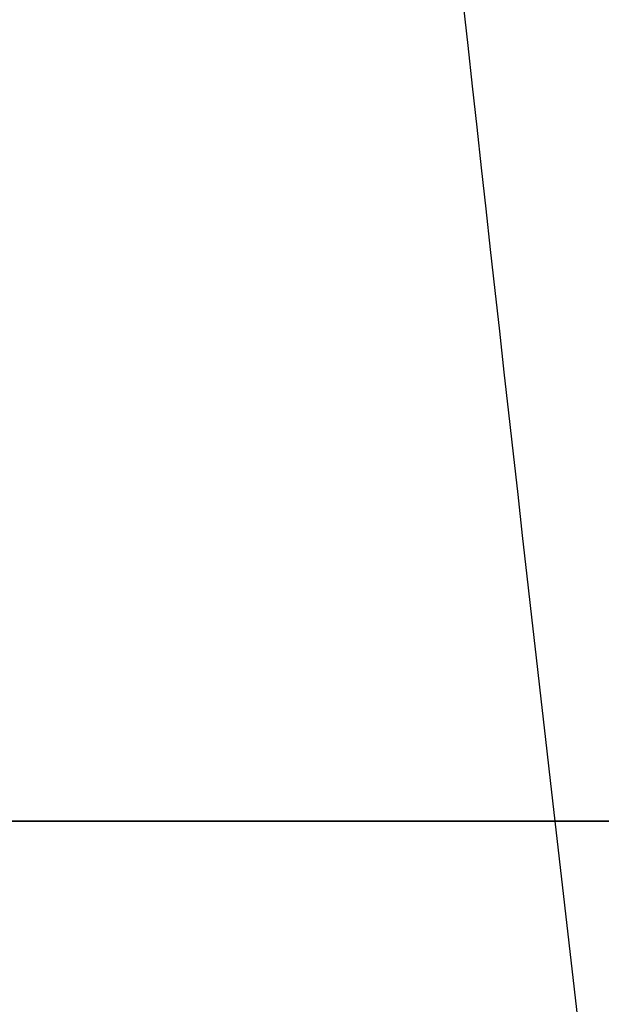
# Model space of a CAD drawing. Header units: millimetres. Extents: x -40.6 to 3.4, y -48.3 to 48.3.
# Tile 53 of 256: x -5.91345 to -5.90766, y -0.00182 to 0.00798. Entities that reach past the tile are written whole.
import ezdxf

# ---------------------------------------------------------------- set-up
doc = ezdxf.new("R2010")
doc.units = ezdxf.units.MM
doc.layers.add('Capa 01', color=7, linetype='Continuous')

msp = doc.modelspace()

# ---------------------------------------------------------------- linework, layer by layer
at = {"layer": 'Capa 01'}
for p, q in [((-17.3722129, 0, 89.7462436), (-1.6360127, 0, 90.1583105)), ((-13.6360127, 0, 88.3503518), (-1.6360127, 0, 88.6645829)), ((-0.6360127, 0, 6.6059386), (-11.1360127, 0, 6.6059386)), ((-0.6360127, 0, 84.6059386), (-11.1360127, 0, 84.6059386)), ((-5.6360127, 0, 87.8559386), (-7.1360127, 0, 87.8559386)), ((-5.6360127, 0, 3.3559386), (-7.1360127, 0, 3.3559386)), ((-15.6621897, 0, 1.4208551), (-5.9081238, 0, 1.1654363))]:
    msp.add_line(p, q, dxfattribs=at)
for points, knots in [([(-5.0907118, 1.757427, 1.1787774), (-5.1344279, 1.7280557, 1.1787612), (-5.1769706, 1.696856, 1.1786709), (-5.2181046, 1.6639664, 1.178517), (-5.3862583, 1.5295154, 1.1778877), (-5.5329925, 1.3629358, 1.1761306), (-5.6442556, 1.178627, 1.1741561), (-5.7498878, 1.0036457, 1.1722815), (-5.8277531, 0.8090069, 1.1702481), (-5.8728437, 0.6096466, 1.1686939), (-5.9158522, 0.4194925, 1.1672114), (-5.9300795, 0.2200224, 1.166132), (-5.9109002, 0.0260062, 1.1655163), (-5.910043, 0.0173352, 1.1654887), (-5.9091174, 0.008666, 1.1654621), (-5.9081238, 0, 1.1654363)], [-3.114727, -3.114727, -3.114727, -3.114727, -2.956637, -2.956637, -2.956637, -2.304044, -2.304044, -2.304044, -1.685595, -1.685595, -1.685595, -1.095689, -1.095689, -1.095689, -1.069319, -1.069319, -1.069319, -1.069319]), ([(-5.9081238, 0, 1.1654363), (-5.8876423, -0.1786418, 1.1649043), (-5.8382824, -0.3559429, 1.164731), (-5.7643734, -0.5196471, 1.1647097), (-5.6928343, -0.6781018, 1.164689), (-5.5965499, -0.827828, 1.1647991), (-5.4801523, -0.9569685, 1.1645312)], [2.045408, 2.045408, 2.045408, 2.045408, 2.589003, 2.589003, 2.589003, 3.114727, 3.114727, 3.114727, 3.114727])]:
    msp.add_open_spline(points, degree=3, knots=knots, dxfattribs=at)
for points in [[(-6.1385068, 0, 0.7186968), (-5.7870045, 0, 0.9216368)], [(-6.1383272, 0, 1.4188006), (-5.7868282, 0, 1.6217386)], [(-5.9083134, 0, 1.1655431), (-6.13832, 0, 1.2983374)], [(-5.787105, 0, 1.7955634), (-6.1382124, 0, 1.9982753)], [(-6.1376087, 0, 4.2192154), (-5.7861229, 0, 4.4221458)], [(-5.787016, 0, 1.095512), (-6.1364316, 0, 1.2972472)], [(-6.1363943, 0, 1.4199165), (-5.787523, 0, 1.6213375)], [(-6.1381476, 0, 2.1189043), (-5.7866519, 0, 2.3218404)], [(-6.1379679, 0, 2.819008), (-5.7864756, 0, 3.0219422)], [(-5.7862261, 0, 3.8950559), (-6.1377903, 0, 4.0980316)], [(-6.1377883, 0, 3.5191117), (-5.7862992, 0, 3.722044)], [(-5.7864236, 0, 3.19517), (-6.1374506, 0, 3.3978355)], [(-5.7866211, 0, 2.495284), (-6.137111, 0, 2.6976394)], [(-6.1370495, 0, 2.1195382), (-5.7868949, 0, 2.3217001)], [(-5.7868186, 0, 1.795398), (-6.1367713, 0, 1.9974433)], [(-5.7869872, 0, 2.4954954), (-6.078277, 0, 2.6636716)]]:
    msp.add_open_spline(points, degree=1, dxfattribs=at)

doc.saveas('drawing.dxf')
